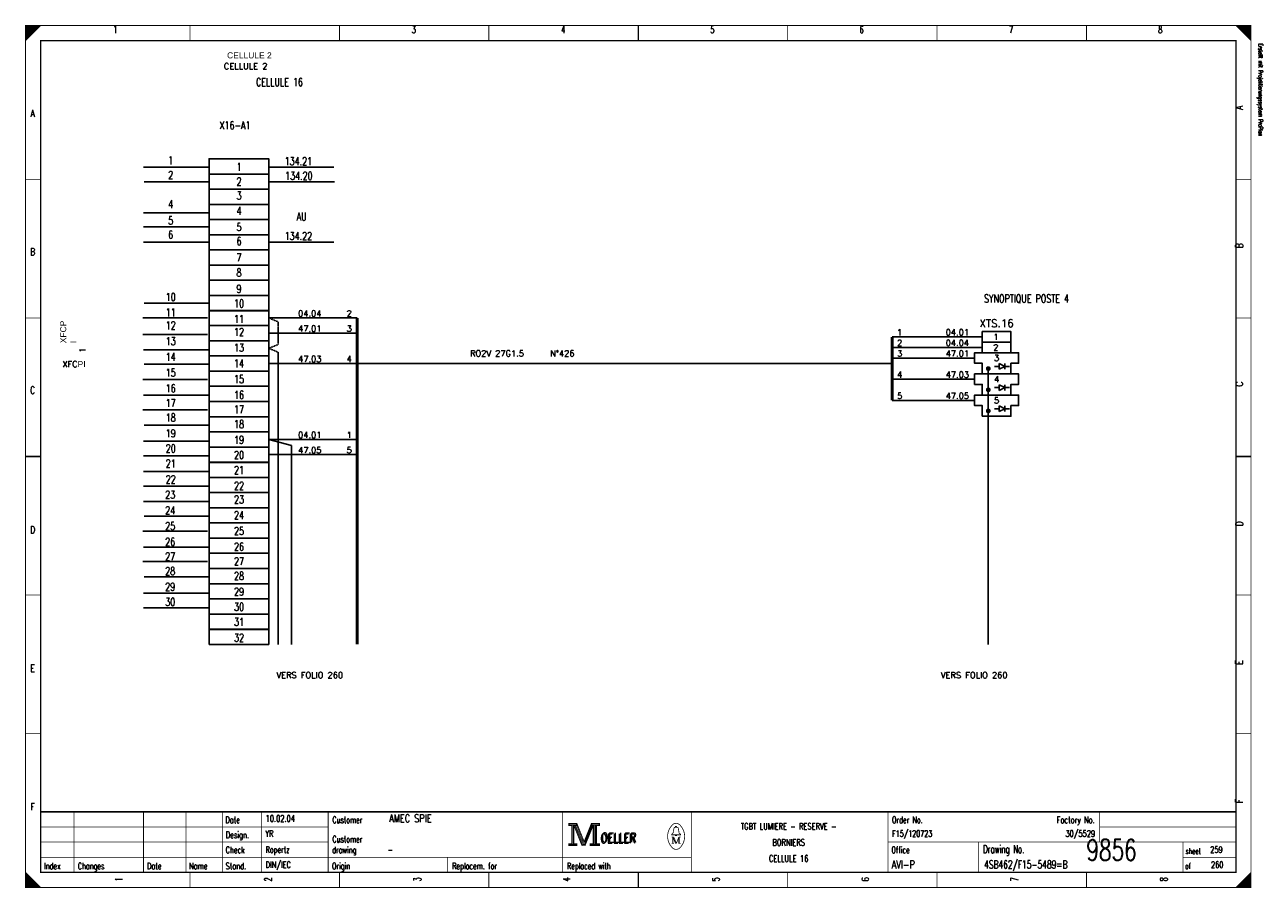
# Model space of a CAD drawing. Extents: x 0 to 409, y 0 to 285.
import ezdxf
from ezdxf.enums import TextEntityAlignment as Align

# ---------------------------------------------------------------- set-up
doc = ezdxf.new("R2010")
doc.units = 0
doc.header["$MEASUREMENT"] = 0
doc.linetypes.add('CONTINU', pattern=[0])
doc.linetypes.add('DISCONTINU', pattern=[0.15, 0.1, -0.05])
doc.layers.get('0').update_dxf_attribs({"color": 9, "linetype": 'CONTINUOUS'})
for name, color, linetype in [('POINTILLE', 5, 'DISCONTINU'), ('SCH-3', 3, 'CONTINU'), ('TEXTE', 3, 'CONTINUOUS'), ('TRAIFIN', 1, 'CONTINUOUS'), ('TRAIGROS', 2, 'CONTINUOUS'), ('TRAIMOY', 4, 'CONTINUOUS')]:
    doc.layers.add(name, color=color, linetype=linetype)
doc.styles.get("Standard").update_dxf_attribs({"font": 'romans.shx', "bigfont": 'TXT.shx'})

# ---------------------------------------------------------------- blocks, each defined once
blk = doc.blocks.new('BRND')
at = {"layer": 'TRAIFIN'}
for p, q in [((0.8, -5.47), (0.8, -3.59)), ((0.8, -3.59), (2.68, -4.53)), ((2.68, -5.47), (2.68, -3.59)), ((-0.73, -4.53), (0.8, -4.53)), ((2.68, -4.53), (0.8, -5.47)), ((2.68, -4.53), (4.27, -4.53))]:
    blk.add_line(p, q, dxfattribs=at)
at = {"layer": 'TRAIMOY'}
blk.add_lwpolyline([(-4.75, -7), (-4.75, -3.5), (-7.25, -3.5), (-7.25, 0), (7.25, 0), (7.25, -3.5), (4.75, -3.5), (4.75, -7)], close=True, dxfattribs=at)

msp = doc.modelspace()

# ---------------------------------------------------------------- linework, layer by layer
at = {"color": 0, "linetype": 'Continuous'}
for p, q in [((38.98, 238.14), (60.31, 238.14)), ((80.59, 238.14), (101.92, 238.14)), ((39.16, 233.3), (60.49, 233.3)), ((80.77, 233.3), (102.1, 233.3)), ((38.98, 223.09), (60.31, 223.09)), ((38.98, 218.42), (60.31, 218.42)), ((38.98, 213.4), (60.31, 213.4)), ((80.59, 213.4), (101.92, 213.4)), ((39.16, 193.24), (60.49, 193.24)), ((38.8, 188.39), (60.13, 188.39)), ((38.8, 182.84), (60.13, 182.84)), ((38.98, 177.82), (60.31, 177.82)), ((39.16, 172.98), (60.49, 172.98)), ((38.8, 167.96), (60.13, 167.96)), ((38.98, 162.77), (60.31, 162.77)), ((38.8, 157.93), (60.13, 157.93)), ((39.16, 152.91), (60.49, 152.91)), ((38.98, 147.53), (60.31, 147.53)), ((38.98, 142.7), (60.31, 142.7)), ((38.98, 137.54), (60.31, 137.54)), ((38.98, 132.74), (60.31, 132.74)), ((38.98, 127.62), (60.31, 127.62)), ((39.16, 122.78), (60.49, 122.78)), ((38.8, 117.77), (60.13, 117.77)), ((38.98, 112.57), (60.31, 112.57)), ((38.8, 107.73), (60.13, 107.73)), ((39.16, 102.71), (60.49, 102.71)), ((38.98, 97.34), (60.31, 97.34)), ((38.98, 92.5), (60.31, 92.5))]:
    msp.add_line(p, q, dxfattribs=at)
at = {"color": 0, "const_width": 0.25, "flags": 128}
for points in [[(0, 285), (5, 285), (0, 280), (0, 285)], [(0, 142.5), (0, 285), (405, 285), (405, 0), (0, 0), (0, 142.5)], [(0.25, 285), (0.25, 280.25), (0.5, 280.5), (0.5, 285), (0.75, 285), (0.75, 280.75), (1, 281), (1, 285), (1.25, 285), (1.25, 281.25), (1.5, 281.5), (1.5, 285), (1.75, 285), (1.75, 281.75), (2, 282)], [(2, 282), (2, 285), (2.25, 285), (2.25, 282.25), (2.5, 282.5), (2.5, 285), (2.75, 285), (2.75, 282.75), (3, 283), (3, 285), (3.25, 285), (3.25, 283.25), (3.5, 283.5), (3.5, 285), (3.75, 285)], [(3.75, 285), (3.75, 283.75), (4, 284), (4, 285), (4.25, 285), (4.25, 284.25), (4.5, 284.5), (4.5, 285), (4.75, 285), (4.75, 284.75)], [(400, 285), (405, 280), (404.75, 280.25), (404.75, 285), (404.5, 285), (404.5, 280.5), (404.25, 280.75), (404.25, 285), (404, 285), (404, 281), (403.75, 281.25), (403.75, 285), (403.5, 285), (403.5, 281.5), (403.25, 281.75)], [(401.5, 283.5), (401.5, 285), (401.25, 285), (401.25, 283.75), (401, 284), (401, 285), (400.75, 285), (400.75, 284.25), (400.5, 284.5), (400.5, 285), (400.25, 285), (400.25, 284.75)], [(403.25, 281.75), (403.25, 285), (403, 285), (403, 282), (402.75, 282.25), (402.75, 285), (402.5, 285), (402.5, 282.5), (402.25, 282.75), (402.25, 285), (402, 285), (402, 283), (401.75, 283.25), (401.75, 285), (401.5, 285)], [(179.5, 21.2), (179.5, 20.5), (180.5, 20.5), (180.5, 14.5), (179.5, 14.5), (179.5, 13.8), (182.2, 13.8), (182.2, 14.5), (181.2, 14.5), (181.2, 20.5), (182.2, 20.5), (182.2, 21.2), (179.5, 21.2)], [(180.7, 20.7), (180.7, 14.3), (181, 14.3), (181, 20.7)], [(181.2, 20.5), (183.9, 13.8), (184.9, 13.8), (187.6, 20.5)], [(181.8, 20.5), (184.2, 14.6), (184.6, 14.6)], [(182.2, 21.2), (184.6, 15.2), (187, 21.2)], [(182.2, 20.5), (184.4, 14.9), (184.7, 14.9)], [(184.6, 14.2), (184.9, 14.2), (187.4, 20.5)], [(184.6, 14.6), (184.8, 14.6), (187.2, 20.5)], [(187.6, 20.5), (187.6, 14.5), (186.6, 14.5), (186.6, 13.8), (187.1, 13.8)], [(187, 21.2), (187, 20.5), (188, 20.5), (188, 14.5), (187, 14.5), (187, 13.8), (189.7, 13.8), (189.7, 14.5), (188.7, 14.5), (188.7, 20.5), (189.7, 20.5), (189.7, 21.2), (187, 21.2)], [(187.8, 20.7), (187.8, 14.3), (188.3, 14.3), (188.3, 20.7), (188.5, 20.7), (188.5, 14.3)], [(214.8, 17.4), (213.5, 17.4), (213.5, 17.6), (214, 18), (214.3, 19.6)], [(213.9, 16.7), (213.9, 14.6), (213.5, 14.6)], [(213.9, 16.7), (214.8, 14.6), (215.1, 14.6)], [(214.8, 19.9), (214.8, 20.2), (215.2, 20.2), (215.2, 19.9)], [(215.2, 17.4), (216.5, 17.4), (216.5, 17.6), (216, 18), (215.7, 19.6)], [(0, 5), (0, 0), (5, 0), (0, 5), (0.25, 4.75), (0.25, 0), (0.5, 0), (0.5, 4.5), (0.75, 4.25), (0.75, 0), (1, 0), (1, 4), (1.25, 3.75), (1.25, 0), (1.5, 0)], [(404.75, 4.75), (404.75, 0), (404.5, 0), (404.5, 4.5), (404.25, 4.25), (404.25, 0), (404, 0), (404, 4), (403.75, 3.75), (403.75, 0), (403.5, 0), (403.5, 3.5), (403.25, 3.25), (403.25, 0), (403, 0)], [(1.5, 0), (1.5, 3.5), (1.75, 3.25), (1.75, 0), (2, 0), (2, 3), (2.25, 2.75), (2.25, 0), (2.5, 0), (2.5, 2.5), (2.75, 2.25), (2.75, 0), (3, 0), (3, 2), (3.25, 1.75)], [(3.25, 1.75), (3.25, 0), (3.5, 0), (3.5, 1.5), (3.75, 1.25), (3.75, 0), (4, 0), (4, 1), (4.25, 0.75), (4.25, 0), (4.5, 0), (4.5, 0.5), (4.75, 0.25)], [(401.25, 1.25), (401.25, 0), (401, 0), (401, 1), (400.75, 0.75), (400.75, 0), (400.5, 0), (400.5, 0.5), (400.25, 0.25), (400.25, 0)], [(403, 0), (403, 3), (402.75, 2.75), (402.75, 0), (402.5, 0), (402.5, 2.5), (402.25, 2.25), (402.25, 0), (402, 0), (402, 2), (401.75, 1.75), (401.75, 0), (401.5, 0), (401.5, 1.5), (401.25, 1.25)]]:
    msp.add_lwpolyline(points, dxfattribs=at)
at = {"color": 0, "flags": 128}
for points, const_width in [([(0, 285), (405, 285), (405, 0), (0, 0)], 0.25), ([(5, 280), (400, 280), (400, 5), (5, 5)], 0.5), ([(5, 280), (400, 280), (400, 5), (5, 5)], 0.25), ([(179.7, 21), (182, 21), (182, 20.7), (179.7, 20.7)], 0.25), ([(187.2, 21), (189.5, 21), (189.5, 20.7), (187.2, 20.7)], 0.25), ([(214.8, 17.4), (215.2, 17.4), (215.2, 17.1), (214.8, 17.1)], 0.25), ([(179.7, 14.3), (182, 14.3), (182, 14), (179.7, 14)], 0.25), ([(186.8, 14.3), (189.5, 14.3), (189.5, 14), (186.8, 14)], 0.25)]:
    msp.add_lwpolyline(points, close=True, dxfattribs=dict(at, const_width=const_width))
at = {"color": 0}
for points, const_width in [([(54.38, 285), (54.38, 280)], 0.25), ([(103.75, 285), (103.75, 280)], 0.25), ([(153.12, 285), (153.12, 280)], 0.25), ([(202.5, 280), (202.5, 285)], 0.5), ([(202.5, 285), (202.5, 280)], 0.25), ([(251.88, 285), (251.88, 280)], 0.25), ([(301.25, 285), (301.25, 280)], 0.25), ([(350.62, 285), (350.62, 280)], 0.25), ([(0, 234.17), (5, 234.17)], 0.25), ([(405, 234.17), (400, 234.17)], 0.25), ([(0, 188.33), (5, 188.33)], 0.25), ([(405, 188.33), (400, 188.33)], 0.25), ([(5, 142.5), (0, 142.5)], 0.5), ([(0, 142.5), (5, 142.5)], 0.25), ([(400, 142.5), (405, 142.5)], 0.5), ([(405, 142.5), (400, 142.5)], 0.25), ([(0, 96.67), (5, 96.67)], 0.25), ([(405, 96.67), (400, 96.67)], 0.25), ([(0, 50.83), (5, 50.83)], 0.25), ([(405, 50.83), (400, 50.83)], 0.25), ([(400, 25), (5, 25)], 0.5), ([(16, 5), (16, 25)], 0.25), ([(39, 5), (39, 25)], 0.25), ([(53, 5), (53, 25)], 0.25), ([(65, 25), (65, 5)], 0.25), ([(78, 25), (78, 5)], 0.25), ([(100, 25), (100, 5)], 0.25), ([(177.5, 25), (177.5, 5)], 0.25), ([(220, 25), (220, 5)], 0.25), ([(285, 25), (285, 5)], 0.25), ([(355, 25), (355, 15)], 0.25), ([(181.5, 20.5), (184, 14.2)], 0.25), ([(184.7, 14.9), (187, 20.6)], 0.25), ([(5, 20), (100, 20)], 0.25), ([(213.5, 16.7), (214.2, 16.7)], 0.25), ([(214.2, 16.7), (215.1, 14.6)], 0.25), ([(214.6, 19.9), (215.5, 19.9)], 0.25), ([(215.1, 14.6), (215.9, 16.7)], 0.25), ([(215.9, 14.6), (215.9, 16.7)], 0.25), ([(215.9, 16.7), (216.5, 16.7)], 0.25), ([(216.1, 16.7), (216.1, 14.6)], 0.25), ([(355, 20), (400, 20)], 0.25), ([(5, 15), (100, 15)], 0.25), ([(184, 14.2), (184.6, 14.2)], 0.25), ([(213.9, 14.6), (214.3, 14.6)], 0.25), ([(216.5, 14.6), (215.7, 14.6)], 0.25), ([(285, 15), (400, 15)], 0.25), ([(315, 15), (315, 5)], 0.25), ([(382.5, 15), (382.5, 5)], 0.25), ([(5, 10), (220, 10)], 0.25), ([(139.5, 10), (139.5, 5)], 0.25), ([(382.5, 10), (400, 10)], 0.25), ([(54.38, 0), (54.38, 5)], 0.25), ([(103.75, 0), (103.75, 5)], 0.25), ([(153.12, 0), (153.12, 5)], 0.25), ([(202.5, 5), (202.5, 0)], 0.5), ([(202.5, 0), (202.5, 5)], 0.25), ([(251.88, 0), (251.88, 5)], 0.25), ([(301.25, 0), (301.25, 5)], 0.25), ([(350.62, 0), (350.62, 5)], 0.25), ([(405, 5), (400, 0)], 0.25), ([(4.75, 0), (4.75, 0.25)], 0.25)]:
    msp.add_lwpolyline(points, dxfattribs=dict(at, const_width=const_width))
at = {"color": 0, "linetype": 'Continuous'}
for points in [[(60.66, 235.9), (60.66, 240.92), (80.38, 240.92), (80.38, 235.9)], [(60.66, 230.88), (60.66, 235.9), (80.38, 235.9), (80.38, 230.88)], [(60.66, 225.86), (60.66, 230.88), (80.38, 230.88), (80.38, 225.86)], [(60.66, 220.84), (60.66, 225.86), (80.38, 225.86), (80.38, 220.84)], [(60.66, 215.82), (60.66, 220.84), (80.38, 220.84), (80.38, 215.82)], [(60.66, 210.8), (60.66, 215.82), (80.38, 215.82), (80.38, 210.8)], [(60.66, 205.78), (60.66, 210.8), (80.38, 210.8), (80.38, 205.78)], [(60.66, 200.76), (60.66, 205.78), (80.38, 205.78), (80.38, 200.76)], [(60.66, 195.73), (60.66, 200.76), (80.38, 200.76), (80.38, 195.73)], [(60.66, 190.71), (60.66, 195.73), (80.38, 195.73), (80.38, 190.71)], [(60.66, 185.79), (60.66, 190.81), (80.38, 190.81), (80.38, 185.79)], [(60.66, 180.77), (60.66, 185.79), (80.38, 185.79), (80.38, 180.77)], [(60.66, 175.75), (60.66, 180.77), (80.38, 180.77), (80.38, 175.75)], [(60.66, 170.73), (60.66, 175.75), (80.38, 175.75), (80.38, 170.73)], [(60.66, 165.71), (60.66, 170.73), (80.38, 170.73), (80.38, 165.71)], [(60.66, 160.68), (60.66, 165.71), (80.38, 165.71), (80.38, 160.68)], [(60.66, 155.66), (60.66, 160.68), (80.38, 160.68), (80.38, 155.66)], [(60.66, 150.64), (60.66, 155.66), (80.38, 155.66), (80.38, 150.64)], [(60.66, 145.62), (60.66, 150.64), (80.38, 150.64), (80.38, 145.62)], [(60.66, 140.6), (60.66, 145.62), (80.38, 145.62), (80.38, 140.6)], [(60.66, 135.53), (60.66, 140.55), (80.38, 140.55), (80.38, 135.53)], [(60.66, 130.55), (60.66, 135.57), (80.38, 135.57), (80.38, 130.55)], [(60.66, 125.55), (60.66, 130.57), (80.38, 130.57), (80.38, 125.55)], [(60.66, 120.53), (60.66, 125.55), (80.38, 125.55), (80.38, 120.53)], [(60.66, 115.51), (60.66, 120.53), (80.38, 120.53), (80.38, 115.51)], [(60.66, 110.49), (60.66, 115.51), (80.38, 115.51), (80.38, 110.49)], [(60.66, 105.46), (60.66, 110.49), (80.38, 110.49), (80.38, 105.46)], [(60.66, 100.44), (60.66, 105.46), (80.38, 105.46), (80.38, 100.44)], [(60.66, 95.42), (60.66, 100.44), (80.38, 100.44), (80.38, 95.42)], [(60.66, 90.4), (60.66, 95.42), (80.38, 95.42), (80.38, 90.4)], [(60.66, 85.33), (60.66, 90.35), (80.38, 90.35), (80.38, 85.33)], [(60.66, 80.36), (60.66, 85.38), (80.38, 85.38), (80.38, 80.36)]]:
    msp.add_lwpolyline(points, close=True, dxfattribs=at)
at = {"color": 0, "const_width": 0.25, "flags": 128}
for points in [[(213.5, 20.39, 0.373815), (213.49, 13.43, 0.373815)], [(216.49, 20.4, 0.530775), (213.51, 20.41, 0.530775)], [(216.5, 13.4, 0.378582), (216.46, 20.44, 0.378582)], [(214.6, 19.9, 0.414214), (214.3, 19.6, 0.414214)], [(215.7, 19.6, 0.414214), (215.4, 19.9, 0.414214)], [(213.5, 13.4, 0.532213), (216.49, 13.39, 0.532213)]]:
    msp.add_lwpolyline(points, format="xyb", dxfattribs=at)
at = {"layer": 'POINTILLE', "color": 0, "const_width": 0.5}
msp.add_lwpolyline([(286.41, 173.24), (109.63, 173.24)], dxfattribs=at)
at = {"layer": 'TRAIFIN', "color": 0}
for p, q in [((109.63, 188.3), (80.38, 188.3)), ((109.63, 183.28), (80.38, 183.28)), ((316.16, 182.06), (286.41, 182.06)), ((83.53, 80.37), (83.53, 176.97)), ((316.16, 178.56), (286.41, 178.56)), ((109.63, 173.24), (80.38, 173.24)), ((313.66, 175.06), (286.41, 175.06)), ((313.66, 168.06), (286.41, 168.06)), ((313.66, 161.06), (286.41, 161.06)), ((109.63, 148.13), (80.38, 148.13)), ((87.91, 146.09), (80.38, 148.13)), ((87.91, 80.39), (87.91, 146.09)), ((109.63, 143.11), (80.38, 143.11))]:
    msp.add_line(p, q, dxfattribs=at)
at = {"layer": 'TRAIFIN', "color": 0, "linetype": 'DISCONTINU'}
for p, q in [((83.53, 187.02), (80.38, 188.3)), ((83.53, 187.02), (83.53, 179.55)), ((83.53, 179.55), (80.38, 178.26)), ((83.53, 176.97), (80.38, 178.26))]:
    msp.add_line(p, q, dxfattribs=at)
at = {"layer": 'TRAIFIN', "color": 0, "const_width": 0.72}
for points in [[(317.72, 171.56, 1), (318.6, 171.56, 1)], [(317.72, 164.56, 1), (318.6, 164.56, 1)], [(317.72, 157.56, 1), (318.6, 157.56, 1)]]:
    msp.add_lwpolyline(points, format="xyb", close=True, dxfattribs=at)
at = {"layer": 'TRAIGROS', "color": 0}
msp.add_line((318.16, 171.56), (318.16, 80.36), dxfattribs=at)
at = {"layer": 'TRAIGROS', "color": 0, "const_width": 1}
for points in [[(109.63, 188.3), (109.63, 80.36)], [(286.41, 182.06), (286.41, 161.06)]]:
    msp.add_lwpolyline(points, dxfattribs=at)
at = {"layer": 'TRAIMOY', "color": 0}
for points in [[(316.16, 183.81), (325.66, 183.81), (325.66, 180.31), (316.16, 180.31)], [(316.16, 180.31), (325.66, 180.31), (325.66, 176.81), (316.16, 176.81)]]:
    msp.add_lwpolyline(points, close=True, dxfattribs=at)

# ---------------------------------------------------------------- block references
at = {"layer": 'SCH-3', "color": 0}
for p in [(320.91, 176.81), (320.91, 169.81), (320.91, 162.81)]:
    msp.add_blockref('BRND', p, dxfattribs=at)

# ---------------------------------------------------------------- texts
at = {"color": 0}
for s, height, width, p in [('1', 2.38, 0.672, (29.65, 284.86)), ('3', 2.38, 0.672, (128.32, 284.86)), ('4', 2.38, 0.672, (177.66, 284.86)), ('5', 2.38, 0.672, (226.99, 284.86)), ('6', 2.38, 0.672, (276.32, 284.86)), ('7', 2.38, 0.672, (325.66, 284.86)), ('8', 2.38, 0.672, (374.99, 284.86)), ('CELLULE 16', 2.619, 0.736, (83.93, 267.6)), ('A', 2.38, 0.76, (2.33, 257.17)), ('X16-A1', 2.619, 0.736, (69.25, 253.3)), ('1', 2.62, 0.736, (47.97, 241.72)), ('134.21', 2.619, 0.736, (90.16, 241.45)), ('1', 2.62, 0.736, (70.57, 239.57)), ('2', 2.62, 0.736, (47.97, 236.88)), ('2', 2.62, 0.736, (70.57, 234.73)), ('134.20', 2.619, 0.736, (90.34, 236.61)), ('3', 2.62, 0.736, (70.57, 230.07)), ('4', 2.62, 0.736, (47.97, 227.21)), ('5', 2.62, 0.736, (47.97, 221.83)), ('4', 2.62, 0.736, (70.57, 225.05)), ('AU', 2.619, 0.736, (91.25, 223.13)), ('6', 2.62, 0.736, (47.97, 217.16)), ('5', 2.62, 0.736, (70.57, 219.68)), ('6', 2.62, 0.736, (70.57, 215.01)), ('134.22', 2.619, 0.736, (90.16, 216.71)), ('B', 2.38, 0.76, (2.33, 211.39)), ('7', 2.62, 0.736, (70.57, 209.63)), ('8', 2.62, 0.736, (70.57, 204.62)), ('10', 2.619, 0.736, (47.97, 196.55)), ('9', 2.62, 0.736, (70.57, 199.24)), ('10', 2.619, 0.736, (70.57, 194.4)), ('SYNOPTIQUE POSTE 4', 2.6194, 0.736, (330.8, 196.04)), ('11', 2.619, 0.736, (47.97, 191.43)), ('11', 2.619, 0.736, (70.57, 189.28)), ('12', 2.619, 0.736, (47.97, 187.13)), ('12', 2.619, 0.736, (70.57, 184.98)), ('13', 2.619, 0.736, (47.97, 181.94)), ('14', 2.619, 0.736, (47.97, 176.74)), ('13', 2.619, 0.736, (70.57, 179.79)), ('14', 2.619, 0.736, (70.57, 174.59)), ('15', 2.619, 0.736, (47.97, 171.54)), ('15', 2.619, 0.736, (70.57, 169.39)), ('C', 2.38, 0.76, (2.33, 165.61)), ('16', 2.619, 0.736, (47.97, 166.35)), ('16', 2.619, 0.736, (70.57, 164.19)), ('17', 2.619, 0.736, (47.97, 161.51)), ('18', 2.619, 0.736, (47.97, 156.67)), ('17', 2.619, 0.736, (70.57, 159.36)), ('19', 2.619, 0.736, (47.97, 151.47)), ('18', 2.619, 0.736, (70.57, 154.52)), ('19', 2.619, 0.736, (70.57, 149.32)), ('20', 2.619, 0.736, (47.97, 146.45)), ('20', 2.619, 0.736, (70.57, 144.3)), ('21', 2.619, 0.736, (47.97, 141.48)), ('21', 2.619, 0.736, (70.57, 139.33)), ('22', 2.619, 0.736, (47.97, 136.24)), ('23', 2.619, 0.736, (47.8, 131.2)), ('22', 2.619, 0.736, (70.57, 134.09)), ('23', 2.619, 0.736, (70.57, 129.59)), ('24', 2.619, 0.736, (47.8, 126)), ('24', 2.619, 0.736, (70.57, 124.39)), ('D', 2.38, 0.76, (2.33, 119.47)), ('25', 2.619, 0.736, (47.8, 120.81)), ('25', 2.619, 0.736, (70.57, 119.19)), ('26', 2.619, 0.736, (47.8, 115.61)), ('27', 2.619, 0.736, (47.8, 110.77)), ('26', 2.619, 0.736, (70.57, 114)), ('27', 2.619, 0.736, (70.57, 109.16)), ('28', 2.619, 0.736, (47.8, 105.93)), ('28', 2.619, 0.736, (70.57, 104.32)), ('29', 2.619, 0.736, (47.8, 100.74)), ('29', 2.619, 0.736, (70.57, 99.12)), ('30', 2.619, 0.736, (47.8, 95.72)), ('30', 2.619, 0.736, (70.57, 94.11)), ('31', 2.619, 0.736, (70.57, 89.13)), ('32', 2.619, 0.736, (70.57, 83.89)), ('E', 2.38, 0.76, (2.33, 73.68)), ('F', 2.38, 0.76, (2.33, 27.9)), ('TGBT LUMIERE - RESERVE -', 2.1431, 0.7536, (252.19, 21.3)), ('BORNIERS', 2.143, 0.76, (252.19, 15.97)), ('CELLULE 16', 2.143, 0.681231, (252.19, 10.65))]:
    msp.add_text(s, height=height, dxfattribs=dict(at, width=width)).set_placement(p, align=Align.TOP_CENTER)
at = {"color": 0, "width": 0.622634}
msp.add_text('Erstellt mit Projektierungssystem ProPlan', height=1.4287, rotation=270, dxfattribs=at).set_placement((407.02, 279.06), align=Align.BOTTOM_LEFT)
at = {"color": 0, "width": 0.76}
for s, p in [('A', (399.91, 257.17)), ('B', (399.91, 211.39)), ('C', (399.92, 165.61)), ('D', (399.92, 119.47)), ('E', (399.91, 73.68)), ('F', (399.91, 27.9))]:
    msp.add_text(s, height=2.38, rotation=90, dxfattribs=at).set_placement(p, align=Align.TOP_LEFT)
at = {"color": 0}
for s, height, width, p in [('Date', 2.143, 0.64, (66.05, 23.42)), ('Customer', 2.143, 0.62, (101.4, 23.42)), ('Order No.', 2.143, 0.656889, (286.33, 23.42)), ('Design.', 2.143, 0.636571, (66.19, 18.46)), ('Customer', 2.143, 0.62, (101.4, 17.04)), ('OELLER', 3.096, 0.76, (189.96, 17.75)), ('OELLER', 3.096, 0.76, (189.96, 17.75)), ('OELLER', 3.096, 0.76, (190.32, 18.1)), ('Check', 2.143, 0.632, (66.12, 13.49)), ('drawing', 2.143, 0.6, (101.33, 13.49)), ('Office', 2.143, 0.626667, (286.15, 13.49)), ('Drawing No.', 2.6194, 0.646545, (316.43, 13.98)), ('sheet', 1.905, 0.6, (383.38, 12.99)), ('Index', 2.143, 0.632, (6.09, 8.16)), ('Changes', 2.143, 0.622857, (17.26, 8.16)), ('Stand.', 2.143, 0.642667, (66.12, 8.16)), ('Origin', 2.143, 0.626667, (101.27, 8.16)), ('Replacem. for', 2.1431, 0.627077, (140.97, 8.16)), ('Replaced with', 2.1431, 0.619692, (178.95, 8.16)), ('of', 1.905, 0.6, (383.23, 8.02)), ('Date', 2.143, 0.64, (40.15, 8.16)), ('Name', 2.143, 0.64, (54.04, 8.16))]:
    msp.add_text(s, height=height, dxfattribs=dict(at, width=width)).set_placement(p, align=Align.TOP_LEFT)
for s, height, width, p in [('10.02.04', 2.143, 0.678, (79.34, 21.08)), ('AMEC SPIE', 2.619, 0.752889, (120.16, 20.77)), ('YR', 2.143, 0.626667, (79.27, 16.11)), ('F15/120723', 2.143, 0.6832, (286.39, 16.11)), ('Ropertz', 2.143, 0.622857, (79.32, 10.79)), ('-', 2.14, 0.696, (119.65, 10.79)), ('9856', 7, 0.6928, (350.58, 6.78)), ('259', 2.143, 0.672, (391.5, 10.79)), ('DIN/IEC', 2.143, 0.750857, (79.35, 5.82)), ('AVI-P', 2.619, 0.7472, (286.24, 5.51)), ('4SB462/F15-5489=B', 2.6194, 0.6928, (316.79, 5.51)), ('260', 2.143, 0.672, (391.77, 5.82))]:
    msp.add_text(s, height=height, dxfattribs=dict(at, width=width)).set_placement(p, align=Align.BOTTOM_LEFT)
at = {"color": 0, "width": 0.646545}
msp.add_text('Factory No.', height=2.1431, dxfattribs=at).set_placement((353.35, 23.42), align=Align.TOP_RIGHT)
at = {"color": 0, "width": 0.675429}
msp.add_text('30/5529', height=2.143, dxfattribs=at).set_placement((353.46, 16.11), align=Align.BOTTOM_RIGHT)
at = {"color": 0, "width": 0.672}
for s, p in [('1', (29.65, 2.7)), ('2', (78.99, 2.7)), ('3', (128.32, 2.7)), ('4', (177.66, 2.7)), ('5', (226.99, 2.7)), ('6', (276.32, 2.7)), ('7', (325.66, 2.7)), ('8', (374.99, 2.7))]:
    msp.add_text(s, height=2.38, rotation=90, dxfattribs=at).set_placement(p, align=Align.TOP_CENTER)
at = {"linetype": 'Continuous', "char_height": 2, "attachment_point": 1}
for s, insert, width in [('{\\fArial|b0|i0|c0|p34;CELLULE 2}', (66.61, 276.14), 67.0761), ('CELLULE 2', (65.54, 272.55), 64.2066), ('XFC{\\fArial|b0|i0|c0|p34;PI}', (12.17, 174.04), 3.7664)]:
    msp.add_mtext(s, dxfattribs=dict(at, insert=insert, width=width))
at = {"linetype": 'Continuous', "char_height": 2, "attachment_point": 1, "rotation": 90}
for s, insert, width in [('{\\fArial|b0|i0|c0|p34;XFCP\\PI}', (11.45, 179.96), 3.7664), ('1', (17.84, 176.83), 3.9457)]:
    msp.add_mtext(s, dxfattribs=dict(at, insert=insert, width=width))
at = {"layer": 'TEXTE', "color": 0}
for s, p in [('04.04', (93.93, 189.8)), ('2', (106.96, 189.8)), ('47.01', (93.93, 184.78)), ('3', (106.96, 184.78)), ('1', (288.88, 183.56)), ('04.01', (307.94, 183.56)), ('2', (288.88, 180.06)), ('04.04', (307.94, 180.06)), ('1', (320.66, 182.06)), ('47.03', (93.93, 174.74)), ('4', (106.96, 174.74)), ('3', (288.88, 176.56)), ('47.01', (307.94, 176.56)), ('2', (320.66, 178.56)), ('3', (320.91, 175.06)), ('4', (288.88, 169.56)), ('47.03', (307.94, 169.56)), ('4', (320.91, 168.06)), ('5', (288.88, 162.56)), ('47.05', (307.94, 162.56)), ('5', (320.91, 161.06)), ('04.01', (93.93, 149.63)), ('1', (106.96, 149.63)), ('47.05', (93.93, 144.61)), ('5', (106.96, 144.61)), ('VERS FOLIO 260', (93.93, 70.21)), ('VERS FOLIO 260', (313.51, 70.21))]:
    msp.add_text(s, height=2, dxfattribs=at).set_placement(p, align=Align.MIDDLE)
msp.add_text('XTS.16', height=2.5, dxfattribs=at).set_placement((320.91, 185.3), align=Align.CENTER)
for s, p in [('RO2V 27G1.5', (146.9, 175.59)), ('N°426', (173.36, 175.59))]:
    msp.add_text(s, height=2, dxfattribs=at).set_placement(p)

doc.saveas('drawing.dxf')
